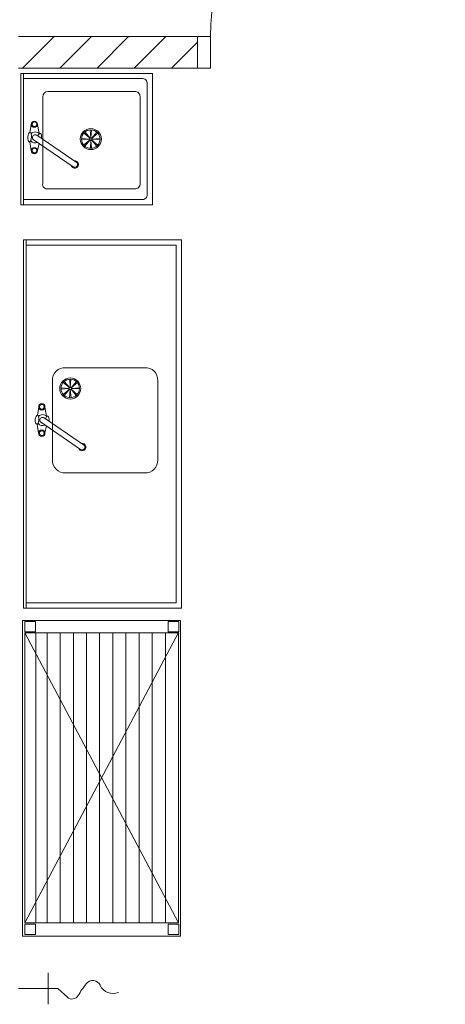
# Model space of a CAD drawing. Header units: inches. Extents: x 382808 to 408593, y -18409 to -9482.
# Tile 11 of 88: x 398991 to 399153, y -17329 to -16954. Entities that reach past the tile are written whole.
import ezdxf

# ---------------------------------------------------------------- set-up
doc = ezdxf.new("R2010")
doc.units = ezdxf.units.IN
doc.header["$LTSCALE"] = 2
doc.header["$MEASUREMENT"] = 0
for name, color, linetype, lineweight in [('!!!LOZAMET_Nr_pióra__8', 133, 'CONTINUOUS', 13), ('B05 wyposażenie wod-kan_Nr_pióra__6', 161, 'CONTINUOUS', 18), ('Drzwi ARCHICAD_Nr_pióra__6', 161, 'CONTINUOUS', 18), ('Ściany zewnętrzne_Nr_pióra__1', 51, 'CONTINUOUS', 50), ('Ściany zewnętrzne_Nr_pióra__7', 161, 'CONTINUOUS', 15)]:
    doc.layers.add(name, color=color, linetype=linetype, lineweight=lineweight)

msp = doc.modelspace()

# ---------------------------------------------------------------- linework, layer by layer
at = {"layer": '!!!LOZAMET_Nr_pióra__8', "color": 7, "linetype": 'Continuous', "lineweight": 0}
for p, q in [((399041.49, -16974.87), (398991.49, -16974.87)), ((398991.49, -16974.87), (398991.49, -17024.87)), ((398992.49, -16974.87), (398994.49, -16974.87)), ((398992.49, -16974.87), (398992.49, -16976.87)), ((398992.49, -17024.87), (398992.49, -16974.87)), ((399037.49, -16976.87), (398992.49, -16976.87)), ((399041.49, -17024.87), (399041.49, -16974.87)), ((399039.49, -17020.87), (399039.49, -16978.87)), ((398999.81, -17016.74), (398999.81, -16983.74)), ((399034.81, -16981.74), (399001.81, -16981.74)), ((399036.81, -17016.74), (399036.81, -16983.74)), ((398995.47, -16994.45), (398994.98, -16997.36)), ((398997.84, -16994.22), (398997.96, -16994.96)), ((398997.96, -16994.96), (398998.49, -16997.81)), ((399012.85, -17008.86), (398997.55, -16998.38)), ((399017.69, -16999.86), (399014.6, -16999.59)), ((399017.81, -16999.56), (399015.45, -16997.56)), ((399017.81, -16999.56), (399015.85, -16997.16)), ((399018.1, -16999.44), (399017.87, -16996.35)), ((399018.1, -16999.44), (399018.34, -16996.35)), ((399018.42, -16999.58), (399020.37, -16997.17)), ((399018.42, -16999.58), (399020.79, -16997.59)), ((399018.52, -16999.86), (399021.61, -16999.67)), ((398995.45, -17004.22), (398994.9, -17000.84)), ((398996.18, -16999.96), (399011.42, -17010.36)), ((398997.84, -17004.22), (398998.41, -17001.48)), ((399017.69, -16999.86), (399014.6, -17000.14)), ((399017.81, -17000.15), (399015.4, -17002.1)), ((399017.81, -17000.15), (399015.82, -17002.52)), ((399018.1, -17000.27), (399017.93, -17003.36)), ((399018.1, -17000.27), (399018.32, -17003.36)), ((399018.4, -17000.16), (399020.33, -17002.57)), ((399018.4, -17000.16), (399020.73, -17002.18)), ((399018.52, -16999.86), (399021.61, -17000.06)), ((399034.81, -17018.74), (399001.81, -17018.74)), ((398991.49, -17024.87), (399041.49, -17024.87)), ((398991.49, -17024.87), (398992.49, -17024.87)), ((399037.49, -17022.87), (398992.49, -17022.87)), ((398992.51, -17038.16), (399052.51, -17038.16)), ((398992.51, -17078.16), (398992.51, -17038.16)), ((398993.51, -17078.16), (398993.51, -17038.16)), ((398995.51, -17040.16), (398993.51, -17040.16)), ((398995.51, -17040.16), (399050.51, -17040.16)), ((399050.51, -17080.16), (399050.51, -17040.16)), ((399052.51, -17038.16), (399052.51, -17078.16)), ((398992.51, -17178.16), (398992.51, -17078.16)), ((398993.51, -17078.16), (398993.51, -17178.16)), ((398993.51, -17078.16), (398993.51, -17080.16)), ((399052.51, -17078.16), (399052.51, -17178.16)), ((399052.51, -17078.16), (399052.51, -17080.16)), ((399050.51, -17080.16), (399050.51, -17176.16)), ((399008.53, -17086.73), (399038.53, -17086.73)), ((399003.53, -17121.73), (399003.53, -17091.73)), ((399010.01, -17094.32), (399007.6, -17092.37)), ((399010.01, -17094.32), (399008.03, -17091.95)), ((399010.29, -17094.22), (399010.1, -17091.13)), ((399010.29, -17094.22), (399010.5, -17091.13)), ((399010.59, -17094.34), (399012.62, -17092.01)), ((399010.59, -17094.34), (399013, -17092.41)), ((399043.53, -17121.73), (399043.53, -17091.73)), ((399009.87, -17094.64), (399006.79, -17094.41)), ((399009.87, -17094.64), (399006.79, -17094.88)), ((399009.99, -17094.93), (399007.6, -17096.89)), ((399009.99, -17094.93), (399007.99, -17097.29)), ((399010.29, -17095.06), (399010.02, -17098.14)), ((399010.29, -17095.06), (399010.58, -17098.14)), ((399010.58, -17094.93), (399012.96, -17096.92)), ((399010.58, -17094.93), (399012.54, -17097.34)), ((399010.71, -17094.64), (399013.8, -17094.42)), ((399010.71, -17094.64), (399013.8, -17094.82)), ((398998.3, -17101.86), (398997.8, -17104.77)), ((399000.66, -17101.63), (399000.79, -17102.38)), ((399000.79, -17102.38), (399001.31, -17105.22)), ((398999, -17107.37), (399014.24, -17117.77)), ((399015.67, -17116.27), (399000.37, -17105.79)), ((398998.27, -17111.63), (398997.72, -17108.25)), ((399000.66, -17111.63), (399001.23, -17108.89)), ((399008.53, -17126.73), (399038.53, -17126.73)), ((399052.51, -17178.16), (398992.51, -17178.16)), ((398993.51, -17176.16), (398995.51, -17176.16)), ((398993.51, -17178.16), (398993.51, -17176.16)), ((399050.51, -17176.16), (398995.51, -17176.16)), ((399052.51, -17178.16), (399052.51, -17176.16)), ((398992.19, -17302.76), (398992.19, -17182.76)), ((398992.19, -17182.76), (399052.19, -17182.76)), ((399052.19, -17182.76), (399052.19, -17302.76)), ((398993.02, -17183.15), (398997.02, -17183.15)), ((398993.02, -17187.15), (398993.02, -17183.15)), ((398997.02, -17183.15), (398997.02, -17187.15)), ((399047.51, -17187.15), (399047.51, -17183.15)), ((399047.51, -17183.15), (399051.51, -17183.15)), ((399051.51, -17183.15), (399051.51, -17187.15)), ((398997.02, -17187.15), (398993.02, -17187.15)), ((399051.51, -17187.15), (398993.05, -17297.71)), ((398993.05, -17187.54), (399051.46, -17297.71)), ((398993.05, -17187.54), (399051.46, -17187.54)), ((398993.05, -17297.71), (398993.05, -17187.54)), ((399001.46, -17187.54), (398996.46, -17187.54)), ((398997.2, -17297.71), (398997.2, -17187.54)), ((399001.46, -17297.71), (399001.46, -17187.54)), ((399011.46, -17187.54), (399006.46, -17187.54)), ((399006.46, -17187.54), (399006.46, -17297.71)), ((399011.46, -17297.71), (399011.46, -17187.54)), ((399021.46, -17187.54), (399016.46, -17187.54)), ((399016.46, -17187.54), (399016.46, -17297.71)), ((399021.46, -17297.71), (399021.46, -17187.54)), ((399031.46, -17187.54), (399026.46, -17187.54)), ((399026.46, -17187.54), (399026.46, -17297.71)), ((399031.46, -17297.71), (399031.46, -17187.54)), ((399041.46, -17187.54), (399036.46, -17187.54)), ((399036.46, -17187.54), (399036.46, -17297.71)), ((399041.46, -17297.71), (399041.46, -17187.54)), ((399051.46, -17187.54), (399046.46, -17187.54)), ((399046.46, -17187.54), (399046.46, -17297.71)), ((399051.51, -17187.15), (399047.51, -17187.15)), ((399051.46, -17187.54), (399051.46, -17297.71)), ((398993.02, -17302.17), (398993.02, -17298.17)), ((398993.02, -17298.17), (398997.02, -17298.17)), ((399051.46, -17297.71), (398993.05, -17297.71)), ((398997.02, -17298.17), (398997.02, -17302.17)), ((399006.46, -17297.71), (399001.46, -17297.71)), ((399016.46, -17297.71), (399011.46, -17297.71)), ((399026.46, -17297.71), (399021.46, -17297.71)), ((399036.46, -17297.71), (399031.46, -17297.71)), ((399046.46, -17297.71), (399041.46, -17297.71)), ((399047.51, -17302.17), (399047.51, -17298.17)), ((399047.51, -17298.17), (399051.51, -17298.17)), ((399051.51, -17298.17), (399051.51, -17302.17)), ((399052.19, -17302.76), (398992.19, -17302.76)), ((398997.02, -17302.17), (398993.02, -17302.17)), ((399051.51, -17302.17), (399047.51, -17302.17))]:
    msp.add_line(p, q, dxfattribs=at)
for centre, radius in [((398996.64, -16994.22), 1.19), ((398996.64, -16994.22), 0.884), ((399018.1, -16999.86), 4), ((399018.1, -16999.86), 3.51), ((399018.12, -16999.85), 0.633), ((399018.1, -16999.86), 0.419), ((398996.64, -17004.22), 1.19), ((398996.64, -17004.22), 0.884), ((399010.29, -17094.64), 4), ((399010.29, -17094.64), 3.51), ((399010.28, -17094.62), 0.633), ((399010.29, -17094.64), 0.419), ((398999.47, -17101.63), 1.19), ((398999.47, -17101.63), 0.884), ((398999.47, -17111.63), 1.19), ((398999.47, -17111.63), 0.884)]:
    msp.add_circle(centre, radius, dxfattribs=at)
for centre, radius, start, end in [((399037.66, -16978.7), 1.84, 354.9575, 95.0425), ((399001.93, -16983.86), 2.12, 93.2649, 176.7351), ((399034.85, -16983.7), 1.96, 358.901, 91.099), ((399001.47, -17017.08), 1.7, 168.4796, 281.5204), ((399034.95, -17016.88), 1.87, 265.7762, 4.2238), ((399037.66, -17021.03), 1.84, 264.9575, 5.0425), ((399008.2, -17091.41), 4.69, 86.0368, 183.9632), ((399038.85, -17091.41), 4.69, 356.0368, 93.9632), ((399008.2, -17122.05), 4.69, 176.0368, 273.9632), ((399038.85, -17122.05), 4.69, 266.0368, 3.9632)]:
    msp.add_arc(centre, radius, start, end, dxfattribs=at)
for centre in [(398994.86, -16999.09), (398997.68, -17106.51)]:
    msp.add_ellipse(centre, major_axis=(-0.13, -1.75), ratio=0.400264, dxfattribs=at)
for centre, major_axis, ratio, start_param, end_param in [((398996.95, -16999.25), (-2.1, 0.15), 0.99935, 3.96872, 5.606927), ((398996.95, -16999.25), (-1.05, 0.08), 0.99935, 4.185488, 7.553011), ((398998.7, -16999.38), (-0.13, -1.75), 0.400264, 1.447478, 4.369709), ((398996.95, -16999.25), (-2.1, 0.15), 0.99935, 0.676258, 2.107043), ((399012.01, -17009.49), (-1.4, 0.1), 0.99935, 0.322696, 4.965003), ((399012.01, -17009.49), (-1.05, 0.08), 0.99935, 1.04543, 3.862651), ((398999.77, -17106.66), (-2.1, 0.15), 0.99935, 0.676258, 2.107043), ((398999.77, -17106.66), (-2.1, 0.15), 0.99935, 3.96872, 5.606927), ((398999.77, -17106.66), (-1.05, 0.08), 0.99935, 4.185488, 7.553011), ((399001.52, -17106.79), (-0.13, -1.75), 0.400264, 1.447478, 4.369709), ((399014.83, -17116.9), (-1.4, 0.1), 0.99935, 0.322696, 4.965003), ((399014.83, -17116.9), (-1.05, 0.08), 0.99935, 1.04543, 3.862651)]:
    msp.add_ellipse(centre, major_axis=major_axis, ratio=ratio, start_param=start_param, end_param=end_param, dxfattribs=at)
at = {"layer": 'B05 wyposażenie wod-kan_Nr_pióra__6', "color": 7, "linetype": 'Continuous', "lineweight": 0}
for p, q in [((399001.84, -17328.68), (399001.84, -17316.68)), ((398990.64, -17322.68), (399005.58, -17322.68)), ((399005.58, -17322.68), (399009.18, -17325.97))]:
    msp.add_line(p, q, dxfattribs=at)
for centre, radius, start, end in [((399049.34, -17346.64), 41.87, 141.9789, 149.4474), ((399018.83, -17322.78), 3.14, 24.8573, 141.9789), ((399026.53, -17319.22), 5.35, 204.8573, 293.2937), ((399010.98, -17324), 2.67, 227.6141, 329.4474)]:
    msp.add_arc(centre, radius, start, end, dxfattribs=at)
at = {"layer": 'Drzwi ARCHICAD_Nr_pióra__6', "color": 7, "linetype": 'Continuous', "lineweight": 0}
for p, q in [((399063.64, -16960.86), (399058.64, -16960.86)), ((399058.64, -16960.86), (399058.64, -16972.86)), ((399063.64, -16972.86), (399063.64, -16960.86)), ((399058.64, -16972.86), (399063.64, -16972.86))]:
    msp.add_line(p, q, dxfattribs=at)
msp.add_arc((399153.64, -16960.86), 90, 90, 180, dxfattribs=at)
at = {"layer": 'Ściany zewnętrzne_Nr_pióra__1', "color": 7, "linetype": 'Continuous', "lineweight": 0}
for p, q in [((399058.64, -16960.86), (398990.64, -16960.86)), ((399058.64, -16960.86), (399058.64, -16972.86)), ((398990.64, -16972.86), (399058.64, -16972.86))]:
    msp.add_line(p, q, dxfattribs=at)
at = {"layer": 'Ściany zewnętrzne_Nr_pióra__7', "color": 7, "linetype": 'Continuous', "lineweight": 0}
for p, q in [((398992.18, -16972.86), (399004.18, -16960.86)), ((399006.32, -16972.86), (399018.32, -16960.86)), ((399020.47, -16972.86), (399032.47, -16960.86)), ((399034.61, -16972.86), (399046.61, -16960.86)), ((399048.75, -16972.86), (399058.64, -16962.97))]:
    msp.add_line(p, q, dxfattribs=at)

doc.saveas('drawing.dxf')
